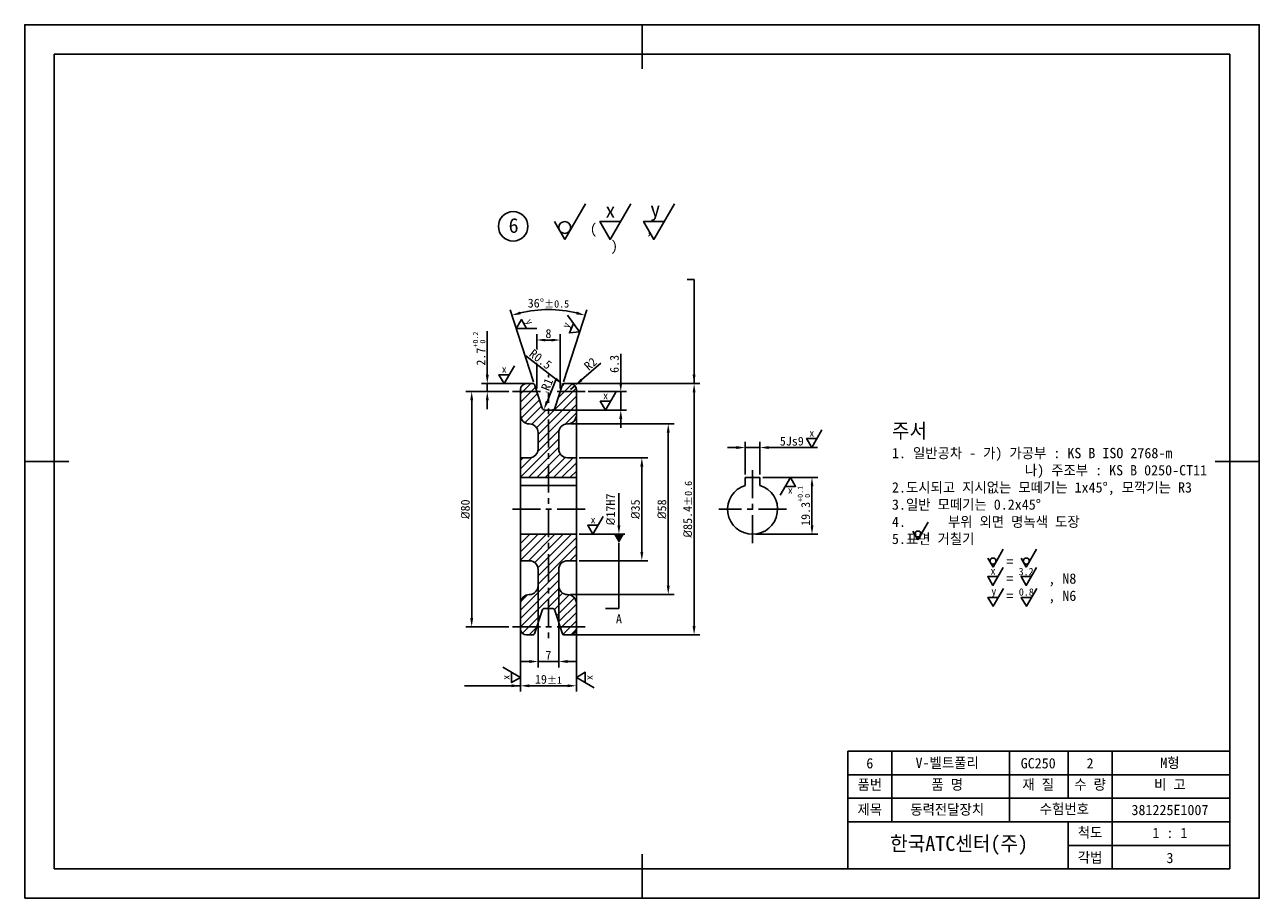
# Model space of a CAD drawing. Header units: millimetres. Extents: x 0 to 420, y 0 to 297.
import ezdxf
from ezdxf import colors
from ezdxf.entities.mleader import LeaderData, LeaderLine
from ezdxf.math import Vec2, Vec3

# ---------------------------------------------------------------- set-up
doc = ezdxf.new("R2010")
doc.units = ezdxf.units.MM
doc.header["$LTSCALE"] = 0.3
doc.header["$PDSIZE"] = -1
doc.linetypes.add('CENTER', pattern=[50.8, 31.75, -6.35, 6.35, -6.35])
for name, color, linetype in [('모델', 3, 'Continuous'), ('센터', 1, 'CENTER'), ('엠뷰', 4, 'Continuous')]:
    doc.layers.add(name, color=color, linetype=linetype)
doc.dimstyles.new('ISO-25', dxfattribs={"dimtxt": 3, "dimasz": 3, "dimexe": 2, "dimexo": 1, "dimtad": 1, "dimdsep": 46, "dimtxsty": 'Standard', "dimcen": 0, "dimclrd": 1, "dimclre": 1, "dimclrt": 2, "dimazin": 2, "dimtfac": 1, "dimtmove": 0, "dimatfit": 3, "dimfxl": 1, "dimtfill": 1, "dimarcsym": 0})

# ---------------------------------------------------------------- blocks, each defined once
blk = doc.blocks.new('*D7')
at = {"layer": 'DEFPOINTS', "color": 0, "transparency": 16777216}
for p in [(187.67, 149.77), (209.94, 149.77), (187.67, 114.77)]:
    blk.add_point(p, dxfattribs=at)
at = {"layer": '모델', "color": 1, "lineweight": -2, "transparency": 16777216}
for p, q in [((188.67, 149.77), (211.94, 149.77)), ((209.94, 117.77), (209.94, 146.77)), ((188.67, 114.77), (211.94, 114.77))]:
    blk.add_line(p, q, dxfattribs=at)
at = {"layer": '모델', "color": 1, "transparency": 16777216}
for points in [[(209.44, 146.77), (210.44, 146.77), (209.94, 149.77)], [(209.44, 117.77), (210.44, 117.77), (209.94, 114.77)]]:
    blk.add_solid(points, dxfattribs=at)
at = {"layer": '모델', "color": 2, "transparency": 16777216, "insert": (207.77, 132.27), "char_height": 3, "attachment_point": 5, "rotation": 90, "bg_fill": 3, "box_fill_scale": 1.1, "bg_fill_color": 256, "bg_fill_true_color": 13158600, "bg_fill_transparency": 0}
blk.add_mtext('{\\fISOCPEUR|b0|i0|c0|p34;%%C}35', dxfattribs=at)
blk = doc.blocks.new('*D8')
at = {"layer": 'DEFPOINTS', "color": 0, "transparency": 16777216}
for p in [(184.67, 161.27), (218.93, 161.27), (184.67, 103.27)]:
    blk.add_point(p, dxfattribs=at)
at = {"layer": '모델', "color": 1, "lineweight": -2, "transparency": 16777216}
for p, q in [((185.67, 161.27), (220.93, 161.27)), ((218.93, 106.27), (218.93, 158.27)), ((185.67, 103.27), (220.93, 103.27))]:
    blk.add_line(p, q, dxfattribs=at)
at = {"layer": '모델', "color": 1, "transparency": 16777216}
for points in [[(218.43, 158.27), (219.43, 158.27), (218.93, 161.27)], [(218.43, 106.27), (219.43, 106.27), (218.93, 103.27)]]:
    blk.add_solid(points, dxfattribs=at)
at = {"layer": '모델', "color": 2, "transparency": 16777216, "insert": (216.76, 132.27), "char_height": 3, "attachment_point": 5, "rotation": 90, "bg_fill": 3, "box_fill_scale": 1.1, "bg_fill_color": 256, "bg_fill_true_color": 13158600, "bg_fill_transparency": 0}
blk.add_mtext('{\\fISOCPEUR|b0|i0|c0|p34;%%C}58', dxfattribs=at)
blk = doc.blocks.new('*D9')
at = {"layer": 'DEFPOINTS', "color": 0, "transparency": 16777216}
for p in [(165.67, 172.27), (152.06, 92.27), (165.67, 92.27)]:
    blk.add_point(p, dxfattribs=at)
at = {"layer": '모델', "color": 1, "lineweight": -2, "transparency": 16777216}
for p, q in [((164.67, 172.27), (150.06, 172.27)), ((152.06, 169.27), (152.06, 95.27)), ((164.67, 92.27), (150.06, 92.27))]:
    blk.add_line(p, q, dxfattribs=at)
at = {"layer": '모델', "color": 1, "transparency": 16777216}
for points in [[(151.56, 169.27), (152.56, 169.27), (152.06, 172.27)], [(151.56, 95.27), (152.56, 95.27), (152.06, 92.27)]]:
    blk.add_solid(points, dxfattribs=at)
at = {"layer": '모델', "color": 2, "transparency": 16777216, "insert": (149.9, 132.27), "char_height": 3, "attachment_point": 5, "rotation": 90, "bg_fill": 3, "box_fill_scale": 1.1, "bg_fill_color": 256, "bg_fill_true_color": 13158600, "bg_fill_transparency": 0}
blk.add_mtext('{\\fISOCPEUR|b0|i0|c0|p34;%%C}80', dxfattribs=at)
blk = doc.blocks.new('*D12')
at = {"layer": 'DEFPOINTS', "color": 0, "transparency": 16777216}
for p in [(174.67, 109.02), (181.67, 109.02), (181.67, 80.5)]:
    blk.add_point(p, dxfattribs=at)
at = {"layer": '모델', "color": 1, "lineweight": -2, "transparency": 16777216}
for p, q in [((174.67, 108.02), (174.67, 78.5)), ((181.67, 108.02), (181.67, 78.5)), ((171.67, 80.5), (168.67, 80.5)), ((174.67, 80.5), (181.67, 80.5)), ((184.67, 80.5), (187.67, 80.5))]:
    blk.add_line(p, q, dxfattribs=at)
at = {"layer": '모델', "color": 1, "transparency": 16777216}
for points in [[(171.67, 81), (171.67, 80), (174.67, 80.5)], [(184.67, 81), (184.67, 80), (181.67, 80.5)]]:
    blk.add_solid(points, dxfattribs=at)
at = {"layer": '모델', "color": 2, "transparency": 16777216, "insert": (178.17, 82.66), "char_height": 3, "attachment_point": 5, "bg_fill": 3, "box_fill_scale": 1.1, "bg_fill_color": 256, "bg_fill_true_color": 13158600, "bg_fill_transparency": 0}
blk.add_mtext('7', dxfattribs=at)
blk = doc.blocks.new('*D13')
at = {"layer": 'DEFPOINTS', "color": 0, "transparency": 16777216}
for p in [(168.67, 92.27), (187.67, 92.27), (187.67, 72.25)]:
    blk.add_point(p, dxfattribs=at)
at = {"layer": '모델', "color": 1, "lineweight": -2, "transparency": 16777216}
for p, q in [((168.67, 91.27), (168.67, 70.25)), ((187.67, 91.27), (187.67, 70.25)), ((171.67, 72.25), (184.67, 72.25))]:
    blk.add_line(p, q, dxfattribs=at)
at = {"layer": '모델', "color": 1, "transparency": 16777216}
for points in [[(171.67, 72.75), (171.67, 71.75), (168.67, 72.25)], [(184.67, 72.75), (184.67, 71.75), (187.67, 72.25)]]:
    blk.add_solid(points, dxfattribs=at)
at = {"layer": '모델', "color": 2, "transparency": 16777216, "insert": (178.17, 74.42), "char_height": 3, "attachment_point": 5, "bg_fill": 3, "box_fill_scale": 1.1, "bg_fill_color": 256, "bg_fill_true_color": 13158600, "bg_fill_transparency": 0}
blk.add_mtext('19{\\H0.83333x;\\C1;%%P1}', dxfattribs=at)
blk = doc.blocks.new('*D14')
at = {"layer": 'DEFPOINTS', "color": 0, "transparency": 16777216}
for p in [(173.4, 174.62), (182.93, 174.62), (175.99, 166.66), (180.35, 166.66)]:
    blk.add_point(p, dxfattribs=at)
at = {"layer": '모델', "color": 1, "lineweight": -2, "transparency": 16777216}
for p, q in [((173.1, 175.58), (165.13, 200.1)), ((183.24, 175.58), (191.21, 200.1))]:
    blk.add_line(p, q, dxfattribs=at)
blk.add_arc((178.17, 159.96), 40.2, 76.2766, 103.7234, dxfattribs=at)
at = {"layer": '모델', "color": 1, "transparency": 16777216}
for points in [[(168.77, 198.53), (168.5, 199.49), (165.75, 198.19)], [(187.84, 199.49), (187.57, 198.53), (190.59, 198.19)]]:
    blk.add_solid(points, dxfattribs=at)
at = {"layer": '모델', "color": 2, "transparency": 16777216, "insert": (178.17, 202.32), "char_height": 3, "attachment_point": 5, "bg_fill": 3, "box_fill_scale": 1.1, "bg_fill_color": 256, "bg_fill_true_color": 13158600, "bg_fill_transparency": 0}
blk.add_mtext('36°{\\H0.83333x;\\C1;%%P0.5}', dxfattribs=at)
at = {"layer": 'DEFPOINTS', "color": 0, "transparency": 16777216}
blk.add_point((182.37, 199.94), dxfattribs=at)
blk = doc.blocks.new('*D15')
at = {"layer": 'DEFPOINTS', "color": 0, "transparency": 16777216}
for p in [(182.17, 189.8), (174.17, 172.27), (182.17, 172.27)]:
    blk.add_point(p, dxfattribs=at)
at = {"layer": '모델', "color": 1, "lineweight": -2, "transparency": 16777216}
for p, q in [((174.17, 173.27), (174.17, 191.8)), ((177.17, 189.8), (179.17, 189.8)), ((182.17, 173.27), (182.17, 191.8))]:
    blk.add_line(p, q, dxfattribs=at)
at = {"layer": '모델', "color": 1, "transparency": 16777216}
for points in [[(177.17, 190.3), (177.17, 189.3), (174.17, 189.8)], [(179.17, 190.3), (179.17, 189.3), (182.17, 189.8)]]:
    blk.add_solid(points, dxfattribs=at)
at = {"layer": '모델', "color": 2, "transparency": 16777216, "insert": (178.17, 191.97), "char_height": 3, "attachment_point": 5, "bg_fill": 3, "box_fill_scale": 1.1, "bg_fill_color": 256, "bg_fill_true_color": 13158600, "bg_fill_transparency": 0}
blk.add_mtext('8', dxfattribs=at)
blk = doc.blocks.new('*D16')
at = {"layer": 'DEFPOINTS', "color": 0, "transparency": 16777216}
for p in [(185.67, 172.97), (187.18, 174.28)]:
    blk.add_point(p, dxfattribs=at)
at = {"layer": '모델', "color": 1, "lineweight": -2, "transparency": 16777216}
for p, q in [((196.03, 181.93), (189.45, 176.24)), ((185.67, 172.97), (187.18, 174.28))]:
    blk.add_line(p, q, dxfattribs=at)
at = {"layer": '모델', "color": 1, "transparency": 16777216}
blk.add_solid([(189.12, 176.62), (189.78, 175.86), (187.18, 174.28)], dxfattribs=at)
at = {"layer": '모델', "color": 2, "transparency": 16777216, "insert": (192.46, 181.71), "char_height": 3, "attachment_point": 5, "rotation": 40.8527, "bg_fill": 3, "box_fill_scale": 1.1, "bg_fill_color": 256, "bg_fill_true_color": 13158600, "bg_fill_transparency": 0}
blk.add_mtext('R2', dxfattribs=at)
blk = doc.blocks.new('*D17')
at = {"layer": 'DEFPOINTS', "color": 0, "transparency": 16777216}
for p in [(183.01, 174.77), (183.41, 174.47)]:
    blk.add_point(p, dxfattribs=at)
at = {"layer": '모델', "color": 1, "lineweight": -2, "transparency": 16777216}
for p, q in [((170.43, 184.39), (180.63, 176.6)), ((183.41, 174.47), (183.01, 174.77))]:
    blk.add_line(p, q, dxfattribs=at)
at = {"layer": '모델', "color": 1, "transparency": 16777216}
blk.add_solid([(180.93, 176.99), (180.33, 176.2), (183.01, 174.77)], dxfattribs=at)
at = {"layer": '모델', "color": 2, "transparency": 16777216, "insert": (175.49, 183.26), "char_height": 3, "attachment_point": 5, "rotation": 322.5918, "bg_fill": 3, "box_fill_scale": 1.1, "bg_fill_color": 256, "bg_fill_true_color": 13158600, "bg_fill_transparency": 0}
blk.add_mtext('R0.5', dxfattribs=at)
blk = doc.blocks.new('*D18')
at = {"layer": 'DEFPOINTS', "color": 0, "transparency": 16777216}
for p in [(176.57, 166.04), (176.94, 166.97)]:
    blk.add_point(p, dxfattribs=at)
at = {"layer": '모델', "color": 1, "lineweight": -2, "transparency": 16777216}
blk.add_line((180.64, 176.21), (177.69, 168.83), dxfattribs=at)
at = {"layer": '모델', "color": 1, "transparency": 16777216}
blk.add_solid([(177.22, 169.01), (178.15, 168.64), (176.57, 166.04)], dxfattribs=at)
at = {"layer": '모델', "color": 2, "transparency": 16777216, "insert": (177.71, 174.72), "char_height": 3, "attachment_point": 5, "rotation": 68.1648, "bg_fill": 3, "box_fill_scale": 1.1, "bg_fill_color": 256, "bg_fill_true_color": 13158600, "bg_fill_transparency": 0}
blk.add_mtext('R1', dxfattribs=at)
blk = doc.blocks.new('*D19')
at = {"layer": 'DEFPOINTS', "color": 0, "transparency": 16777216}
for p in [(250.13, 153.24), (245.13, 143.07), (250.13, 143.07)]:
    blk.add_point(p, dxfattribs=at)
at = {"layer": '모델', "color": 1, "lineweight": -2, "transparency": 16777216}
for p, q in [((242.13, 153.24), (239.13, 153.24)), ((245.13, 144.07), (245.13, 155.24)), ((245.13, 153.24), (250.13, 153.24)), ((250.13, 144.07), (250.13, 155.24)), ((253.13, 153.24), (265.8, 153.24))]:
    blk.add_line(p, q, dxfattribs=at)
at = {"layer": '모델', "color": 1, "transparency": 16777216}
for points in [[(242.13, 153.74), (242.13, 152.74), (245.13, 153.24)], [(253.13, 153.74), (253.13, 152.74), (250.13, 153.24)]]:
    blk.add_solid(points, dxfattribs=at)
at = {"layer": '모델', "color": 2, "transparency": 16777216, "insert": (260.97, 155.4), "char_height": 3, "attachment_point": 5, "bg_fill": 3, "box_fill_scale": 1.1, "bg_fill_color": 256, "bg_fill_true_color": 13158600, "bg_fill_transparency": 0}
blk.add_mtext('5Js9 ', dxfattribs=at)
blk = doc.blocks.new('*D20')
at = {"layer": 'DEFPOINTS', "color": 0, "transparency": 16777216}
for p in [(250.13, 143.07), (247.63, 123.77)]:
    blk.add_point(p, dxfattribs=at)
at = {"layer": '모델', "color": 1, "lineweight": -2, "transparency": 16777216}
for p, q in [((251.13, 143.07), (269.83, 143.07)), ((267.83, 140.07), (267.83, 126.77)), ((248.63, 123.77), (269.83, 123.77))]:
    blk.add_line(p, q, dxfattribs=at)
at = {"layer": '모델', "color": 1, "transparency": 16777216}
for points in [[(267.33, 140.07), (268.33, 140.07), (267.83, 143.07)], [(267.33, 126.77), (268.33, 126.77), (267.83, 123.77)]]:
    blk.add_solid(points, dxfattribs=at)
at = {"layer": '모델', "color": 2, "transparency": 16777216, "insert": (265.08, 133.42), "char_height": 3, "attachment_point": 5, "rotation": 90, "bg_fill": 3, "box_fill_scale": 1.1, "bg_fill_color": 256, "bg_fill_true_color": 13158600, "bg_fill_transparency": 0}
blk.add_mtext('19.3{\\H0.58333x;\\C1;\\S+0.1^  0;}', dxfattribs=at)
at = {"layer": 'DEFPOINTS', "color": 0, "transparency": 16777216}
blk.add_point((267.83, 123.77), dxfattribs=at)
blk = doc.blocks.new('_DatumFilled')
at = {"color": 0, "linetype": 'ByBlock'}
blk.add_solid([(0, 0.58), (-1, 0), (0, -0.58)], dxfattribs=at)
blk = doc.blocks.new('*D21')
at = {"layer": 'DEFPOINTS', "color": 0, "transparency": 16777216}
for p in [(184.54, 174.97), (227.72, 174.97), (184.54, 89.57)]:
    blk.add_point(p, dxfattribs=at)
at = {"layer": '모델', "color": 1, "lineweight": -2, "transparency": 16777216}
for p, q in [((185.54, 174.97), (229.72, 174.97)), ((227.72, 92.57), (227.72, 171.97)), ((185.54, 89.57), (229.72, 89.57))]:
    blk.add_line(p, q, dxfattribs=at)
at = {"layer": '모델', "color": 1, "transparency": 16777216}
for points in [[(227.22, 171.97), (228.22, 171.97), (227.72, 174.97)], [(227.22, 92.57), (228.22, 92.57), (227.72, 89.57)]]:
    blk.add_solid(points, dxfattribs=at)
at = {"layer": '모델', "color": 2, "transparency": 16777216, "insert": (225.55, 132.27), "char_height": 3, "attachment_point": 5, "rotation": 90, "bg_fill": 3, "box_fill_scale": 1.1, "bg_fill_color": 256, "bg_fill_true_color": 13158600, "bg_fill_transparency": 0}
blk.add_mtext('{\\fISOCPEUR|b0|i0|c0|p34;%%C}85.4{\\H0.83333x;\\C1;%%P0.6}', dxfattribs=at)
blk = doc.blocks.new('*D22')
at = {"layer": 'DEFPOINTS', "color": 0, "transparency": 16777216}
for p in [(190.67, 172.27), (202.78, 172.27), (179.4, 165.97)]:
    blk.add_point(p, dxfattribs=at)
at = {"layer": '모델', "color": 1, "lineweight": -2, "transparency": 16777216}
for p, q in [((202.78, 175.27), (202.78, 185.09)), ((191.67, 172.27), (204.78, 172.27)), ((202.78, 165.97), (202.78, 172.27)), ((180.4, 165.97), (204.78, 165.97)), ((202.78, 162.97), (202.78, 159.97))]:
    blk.add_line(p, q, dxfattribs=at)
at = {"layer": '모델', "color": 1, "transparency": 16777216}
for points in [[(202.28, 175.27), (203.28, 175.27), (202.78, 172.27)], [(202.28, 162.97), (203.28, 162.97), (202.78, 165.97)]]:
    blk.add_solid(points, dxfattribs=at)
at = {"layer": '모델', "color": 2, "transparency": 16777216, "insert": (200.61, 181.68), "char_height": 3, "attachment_point": 5, "rotation": 90, "bg_fill": 3, "box_fill_scale": 1.1, "bg_fill_color": 256, "bg_fill_true_color": 13158600, "bg_fill_transparency": 0}
blk.add_mtext('6.3', dxfattribs=at)

msp = doc.modelspace()

# ---------------------------------------------------------------- hatches: boundary and pattern name
at = {"layer": '모델'}
h = msp.add_hatch(dxfattribs=at)
h.set_pattern_fill('_USER', scale=2, angle=45, pattern_type=0)
h.set_pattern_definition([(45, (0, 0), (-1.414214, 1.414214), [])])
h.paths.add_polyline_path([(178.169, 165.97), (176.943, 165.97, -0.3249197), (175.992, 166.661), (174.169, 172.27), (168.669, 172.27), (168.669, 164.27, 0.4142136), (171.669, 161.27, -0.4142136), (174.669, 158.27), (174.669, 152.77, -0.4142136), (171.669, 149.77), (168.669, 149.77), (168.669, 143.07), (178.169, 143.07)])
h.paths.add_polyline_path([(187.669, 164.27), (187.669, 172.27), (182.169, 172.27), (180.347, 166.661, -0.3249197), (179.396, 165.97), (178.169, 165.97), (178.169, 143.07), (187.669, 143.07), (187.669, 149.77), (184.669, 149.77, -0.4142136), (181.669, 152.77), (181.669, 158.27, -0.4142136), (184.669, 161.27, 0.4142136)])
h.paths.add_polyline_path([(185.669, 174.97), (183.41, 174.97, 0.3249197), (182.934, 174.625), (182.169, 172.27), (187.669, 172.27), (187.669, 172.97, 0.4142136)])
h.paths.add_polyline_path([(173.404, 174.625, 0.3249197), (172.929, 174.97), (170.669, 174.97, 0.4142136), (168.669, 172.97), (168.669, 172.27), (174.169, 172.27)])
h.paths.add_polyline_path([(178.169, 123.77), (168.669, 123.77), (168.669, 114.77), (171.669, 114.77, -0.4142136), (174.669, 111.77), (174.669, 106.27, -0.4142136), (171.669, 103.27, 0.4142136), (168.669, 100.27), (168.669, 92.27), (174.169, 92.27), (175.992, 97.879, -0.3249197), (176.943, 98.57), (178.169, 98.57)])
h.paths.add_polyline_path([(187.669, 123.77), (178.169, 123.77), (178.169, 98.57), (179.396, 98.57, -0.3249197), (180.347, 97.879), (182.169, 92.27), (187.669, 92.27), (187.669, 100.27, 0.4142136), (184.669, 103.27, -0.4142136), (181.669, 106.27), (181.669, 111.77, -0.4142136), (184.669, 114.77), (187.669, 114.77)])
h.paths.add_polyline_path([(187.669, 92.27), (182.169, 92.27), (182.934, 89.916, 0.3249197), (183.41, 89.57), (185.669, 89.57, 0.4142136), (187.669, 91.57)])
h.paths.add_polyline_path([(174.169, 92.27), (168.669, 92.27), (168.669, 91.57, 0.4142136), (170.669, 89.57), (172.929, 89.57, 0.3249197), (173.404, 89.916)])

# ---------------------------------------------------------------- linework, layer by layer
at = {"layer": 'DEFPOINTS'}
msp.add_lwpolyline([(0, 0), (420, 0), (420, 297), (0, 297)], close=True, dxfattribs=at)
at = {"layer": '모델'}
for p, q in [((210, 282), (210, 297)), ((190.726, 236.145), (183.726, 224.021)), ((183.726, 224.021), (180.226, 230.083)), ((15, 148.5), (0, 148.5)), ((420, 148.5), (405, 148.5)), ((210, 0), (210, 15))]:
    msp.add_line(p, q, dxfattribs=at)
at = {"layer": '모델', "color": 1}
for p, q in [((157.366, 177.97), (157.366, 192.796)), ((170.799, 174.97), (155.366, 174.97)), ((202.151, 126.77), (202.151, 137.77)), ((307.38, 127.889), (303.88, 121.826)), ((188.669, 123.77), (204.151, 123.77)), ((303.88, 121.826), (302.13, 124.858)), ((332.91, 118.69), (329.41, 112.628)), ((344.236, 118.69), (340.736, 112.628)), ((329.41, 112.628), (327.66, 115.659)), ((340.736, 112.628), (338.986, 115.659))]:
    msp.add_line(p, q, dxfattribs=at)
at = {"layer": '모델', "lineweight": -3}
for p, q in [((168.669, 172.97), (168.669, 91.57)), ((172.929, 174.97), (170.669, 174.97)), ((175.992, 166.661), (173.404, 174.625)), ((182.934, 174.625), (180.347, 166.661)), ((185.669, 174.97), (183.41, 174.97)), ((187.669, 91.57), (187.669, 172.97)), ((179.396, 165.97), (176.943, 165.97)), ((174.669, 152.77), (174.669, 158.27)), ((181.669, 158.27), (181.669, 152.77)), ((168.669, 149.77), (171.669, 149.77)), ((184.669, 149.77), (187.669, 149.77)), ((168.669, 143.07), (187.669, 143.07)), ((245.132, 143.07), (250.132, 143.07)), ((245.132, 140.394), (245.132, 143.07)), ((250.132, 143.07), (250.132, 140.394)), ((187.669, 140.394), (168.669, 140.394)), ((187.669, 123.77), (168.669, 123.77)), ((171.669, 114.77), (168.669, 114.77)), ((187.669, 114.77), (184.669, 114.77)), ((174.669, 106.27), (174.669, 111.77)), ((181.669, 111.77), (181.669, 106.27)), ((173.404, 89.916), (175.992, 97.879)), ((176.943, 98.57), (179.396, 98.57)), ((180.347, 97.879), (182.934, 89.916)), ((170.669, 89.57), (172.929, 89.57)), ((183.41, 89.57), (185.669, 89.57))]:
    msp.add_line(p, q, dxfattribs=at)
at = {"layer": '모델'}
for points in [[(206.17, 236.145), (199.17, 224.021), (195.67, 230.083), (202.67, 230.083)], [(221.018, 236.145), (214.018, 224.021), (210.518, 230.083), (217.518, 230.083)]]:
    msp.add_lwpolyline(points, dxfattribs=at)
at = {"layer": '모델', "color": 1}
for points in [[(332.882, 112.424), (329.382, 106.362), (327.632, 109.393), (331.132, 109.393)], [(344.208, 112.424), (340.708, 106.362), (338.958, 109.393), (342.458, 109.393)], [(332.942, 105.347), (329.442, 99.285), (327.692, 102.316), (331.192, 102.316)], [(344.267, 105.347), (340.767, 99.285), (339.017, 102.316), (342.517, 102.316)]]:
    msp.add_lwpolyline(points, dxfattribs=at)
at = {"layer": '모델'}
for centre, radius in [((166.172, 228.461), 5), ((183.726, 228.062), 2.021)]:
    msp.add_circle(centre, radius, dxfattribs=at)
at = {"layer": '모델', "color": 1}
for centre in [(303.88, 123.847), (329.41, 114.649), (340.736, 114.649)]:
    msp.add_circle(centre, 1.01, dxfattribs=at)
at = {"layer": '모델', "lineweight": -3}
for centre, radius, start, end in [((170.669, 172.97), 2, 90, 180), ((172.929, 174.47), 0.5, 18, 90), ((183.41, 174.47), 0.5, 90, 162), ((185.669, 172.97), 2, 0, 90), ((171.669, 164.27), 3, 180, 270), ((176.943, 166.97), 1, 198, 270), ((179.396, 166.97), 1, 270, 342), ((184.669, 164.27), 3, 270, 0), ((171.669, 158.27), 3, 0, 90), ((184.669, 158.27), 3, 90, 180), ((171.669, 152.77), 3, 270, 0), ((184.669, 152.77), 3, 180, 270), ((247.632, 132.27), 8.5, 107.10464, 72.89536), ((171.669, 111.77), 3, 0, 90), ((184.669, 111.77), 3, 90, 180), ((171.669, 106.27), 3, 270, 0), ((184.669, 106.27), 3, 180, 270), ((171.669, 100.27), 3, 90, 180), ((184.669, 100.27), 3, 0, 90), ((176.943, 97.57), 1, 90, 162), ((179.396, 97.57), 1, 18, 90), ((170.669, 91.57), 2, 180, 270), ((172.929, 90.07), 0.5, 270, 342), ((183.41, 90.07), 0.5, 198, 270), ((185.669, 91.57), 2, 270, 0)]:
    msp.add_arc(centre, radius, start, end, dxfattribs=at)
at = {"layer": '모델', "color": 1}
for points in [[(156.866, 177.97), (157.866, 177.97), (157.366, 174.97)], [(201.651, 126.77), (202.651, 126.77), (202.151, 123.77)]]:
    msp.add_solid(points, dxfattribs=at)
at = {"layer": '센터'}
for p, q in [((178.169, 177.97), (178.169, 86.57)), ((190.669, 172.27), (165.669, 172.27)), ((247.632, 120.77), (247.632, 146.07)), ((190.669, 132.27), (165.669, 132.27)), ((259.132, 132.27), (236.132, 132.27)), ((190.669, 92.27), (165.669, 92.27))]:
    msp.add_line(p, q, dxfattribs=at)
at = {"layer": '엠뷰'}
for p, q in [((410, 287), (10, 287)), ((10, 287), (10, 10)), ((410, 10), (410, 287)), ((280, 10), (280, 50)), ((280, 50), (410, 50)), ((10, 10), (410, 10))]:
    msp.add_line(p, q, dxfattribs=at)
at = {"layer": '엠뷰', "color": 1}
for p, q in [((295, 26), (295, 50)), ((335, 26), (335, 50)), ((355, 34), (355, 50)), ((370, 10), (370, 50)), ((280, 42), (410, 42)), ((280, 34), (410, 34)), ((280, 26), (410, 26)), ((355, 10), (355, 26)), ((355, 18), (410, 18))]:
    msp.add_line(p, q, dxfattribs=at)

# ---------------------------------------------------------------- texts
at = {"layer": '모델'}
for s, width, insert, char_height, attachment_point in [('y', 2.85472, (212.794, 236.78), 5, 1), ('6', 2.85472, (164.625, 231.245), 5, 1), ('x', 2.85472, (197.546, 236.395), 5, 1), ('(       ,         )', 34.32212, (192.277, 229.361), 3.5, 1), ('주서\\P{\\H0.7x;\\C2;1. 일반공차 - 가) 가공부 : KS B ISO 2768-m\\P                   나) 주조부 : KS B 0250-CT11\\P2.도시되고 지시없는 모떼기는 1x45%%D, 모깍기는 R3\\P3.일반 모떼기는 0.2x45%%D\\P4.      부위 외면 명녹색 도장\\P5.표면 거칠기}', 114.97624, (295.024, 161.454), 5, 1), ('{\\C2;=\\P=     , N8\\P=     , N6}', 70.49956, (333.94, 116.285), 3.5, 1), ('{\\C2;6}', 15, (287.5, 45.881), 3.5, 5), ('{\\C2;V-벨트풀리}', 35.00342, (313.815, 45.881), 3.5, 5), ('{\\C2;GC250}', 15, (344.784, 45.881), 3.5, 5), ('{\\C2;2}', 15, (362.434, 45.881), 3.5, 5), ('{\\C2;M형}', 15, (389.602, 45.881), 3.5, 5), ('{\\C2;품번}', 15, (287.5, 38.502), 3.5, 5), ('{\\C2;품 명}', 15, (313.815, 38.502), 3.5, 5), ('{\\C2;재 질}', 15, (344.784, 38.502), 3.5, 5), ('{\\C2;수 량}', 15, (362.434, 38.502), 3.5, 5), ('{\\C2;비 고}', 15, (389.602, 38.502), 3.5, 5), ('{\\C2;제목}', 15, (287.5, 30), 3.5, 5), ('{\\C2;동력전달장치}', 40.63086, (313.815, 30), 3.5, 5), ('{\\C2;수험번호}', 23.11103, (353.691, 30.202), 3.5, 5), ('{\\C2;381225E1007}', 32.84427, (389.602, 30), 3.5, 5), ('한국ATC센터(주)', 62.14689, (317.858, 17.958), 5, 5), ('{\\C2;척도}', 15, (362.434, 22.194), 3.5, 5), ('{\\C2;1 : 1}', 15, (389.602, 22.194), 3.5, 5), ('{\\C2;각법}', 15, (362.434, 13.692), 3.5, 5), ('{\\C2;3}', 15, (389.602, 13.692), 3.5, 5)]:
    msp.add_mtext_dynamic_manual_height_columns(s, width=width, gutter_width=17.5, heights=[0], dxfattribs=dict(at, insert=insert, char_height=char_height, attachment_point=attachment_point))
at = {"layer": '모델', "color": 1, "char_height": 2.5, "attachment_point": 1}
for s, insert in [('{\\C1;x}', (328.57, 112.549)), ('3.2', (338.12, 112.316)), ('{\\C1;y}', (328.83, 105.665)), ('0.8', (338.192, 105.384))]:
    msp.add_mtext_dynamic_manual_height_columns(s, width=2.85472, gutter_width=17.5, heights=[0], dxfattribs=dict(at, insert=insert))
for insert, rotation in [((162.482, 74.272), 90), ((193.857, 75.886), 270)]:
    msp.add_mtext_dynamic_manual_height_columns('{\\C1;x}', width=2.85472, gutter_width=17.5, heights=[0], dxfattribs=dict(at, insert=insert, rotation=rotation))

# ---------------------------------------------------------------- next in the draw order: texts
at = {"layer": '모델', "color": 2, "insert": (199.29, 132.227), "char_height": 3, "attachment_point": 5, "rotation": 90, "bg_fill": 3, "box_fill_scale": 1.1, "bg_fill_color": 256, "bg_fill_true_color": 13158600, "bg_fill_transparency": 0}
msp.add_mtext('{\\fISOCPEUR|b0|i0|c0|p34;%%C}17H7', dxfattribs=at)

# ---------------------------------------------------------------- next in the draw order: dimensions: what is measured, and where the dimension line sits
at = {"layer": '모델'}
dim = msp.add_linear_dim(base=(152.062, 92.27), p1=(165.669, 172.27), p2=(165.669, 92.27), angle=90, text='{\\fISOCPEUR|b0|i0|c0|p34;%%C}<>', dimstyle='ISO-25', dxfattribs=at)
dim.commit()
dim.dimension.update_dxf_attribs({"geometry": '*D9', "text_midpoint": (149.899, 132.27)})
dim = msp.add_linear_dim(base=(250.132, 153.238), p1=(245.132, 143.07), p2=(250.132, 143.07), text='<>Js9 ', dimstyle='ISO-25', dxfattribs=at)
dim.commit()
dim.dimension.update_dxf_attribs({"geometry": '*D19', "text_midpoint": (260.967, 155.401)})

# ---------------------------------------------------------------- next in the draw order: linework, layer by layer
at = {"layer": '모델', "color": 1}
for p, q in [((157.366, 172.27), (157.366, 174.97)), ((157.366, 169.27), (157.366, 166.27)), ((265.802, 153.238), (269.653, 153.238))]:
    msp.add_line(p, q, dxfattribs=at)
msp.add_lwpolyline([(271.228, 159.3), (267.728, 153.238), (265.978, 156.269), (269.478, 156.269)], dxfattribs=at)
msp.add_solid([(156.866, 169.27), (157.866, 169.27), (157.366, 172.27)], dxfattribs=at)

# ---------------------------------------------------------------- next in the draw order: texts
at = {"layer": '모델', "color": 1, "insert": (266.916, 159.425), "char_height": 2.5, "attachment_point": 1}
msp.add_mtext_dynamic_manual_height_columns('{\\C1;x}', width=2.85472, gutter_width=17.5, heights=[0], dxfattribs=at)

# ---------------------------------------------------------------- next in the draw order: dimensions: what is measured, and where the dimension line sits
at = {"layer": '모델'}
dim = msp.add_angular_dim_2l(base=(182.372, 199.941), line1=((182.934, 174.625), (180.347, 166.661)), line2=((175.992, 166.661), (173.404, 174.625)), text='<>{\\H0.83333x;\\C1;%%P0.5}', dimstyle='ISO-25', dxfattribs=at)
dim.commit()
dim.dimension.update_dxf_attribs({"geometry": '*D14', "text_midpoint": (178.169, 202.324)})
for base, p1, p2, text, picture, middle in [((209.937, 149.77), (187.669, 114.77), (187.669, 149.77), '{\\fISOCPEUR|b0|i0|c0|p34;%%C}<>', '*D7', (207.774, 132.27)), ((267.83, 123.77), (250.132, 143.07), (247.632, 123.77), '<>{\\H0.58333x;\\C1;\\S+0.1^  0;}', '*D20', (265.079, 133.42))]:
    dim = msp.add_linear_dim(base=base, p1=p1, p2=p2, angle=90, text=text, dimstyle='ISO-25', dxfattribs=at)
    dim.commit()
    dim.dimension.update_dxf_attribs({"geometry": picture, "text_midpoint": middle})

# ---------------------------------------------------------------- next in the draw order: linework, layer by layer
at = {"layer": '모델', "color": 1}
for points in [[(184.639, 198.23), (188.767, 192.577), (185.288, 192.202), (186.703, 195.403)], [(166.582, 181.032), (163.082, 174.97), (161.332, 178.001), (164.832, 178.001)], [(256.981, 137.008), (260.481, 143.07), (262.231, 140.039), (258.731, 140.039)]]:
    msp.add_lwpolyline(points, dxfattribs=at)

# ---------------------------------------------------------------- next in the draw order: texts
at = {"layer": '모델', "color": 2, "insert": (154.617, 186.883), "char_height": 3, "attachment_point": 5, "rotation": 90, "bg_fill": 3, "box_fill_scale": 1.1, "bg_fill_color": 256, "bg_fill_true_color": 13158600, "bg_fill_transparency": 0}
msp.add_mtext('2.7{\\H0.58333x;\\C1;\\S+0.2^  0;}', dxfattribs=at)
at = {"layer": '모델', "color": 1, "insert": (162.27, 181.157), "char_height": 2.5, "attachment_point": 1}
msp.add_mtext_dynamic_manual_height_columns('{\\C1;x}', width=2.85472, gutter_width=17.5, heights=[0], dxfattribs=at)
at = {"layer": '모델', "color": 1, "insert": (261.293, 136.883), "char_height": 2.5, "attachment_point": 1, "rotation": 180}
msp.add_mtext_dynamic_manual_height_columns('{\\C1;x}', width=2.85472, gutter_width=17.5, heights=[0], dxfattribs=at)

# ---------------------------------------------------------------- next in the draw order: dimensions: what is measured, and where the dimension line sits
at = {"layer": '모델'}
dim = msp.add_linear_dim(base=(182.169, 189.804), p1=(174.169, 172.27), p2=(182.169, 172.27), dimstyle='ISO-25', dxfattribs=at)
dim.commit()
dim.dimension.update_dxf_attribs({"geometry": '*D15', "text_midpoint": (178.169, 191.967)})
dim = msp.add_radius_dim(center=(185.669, 172.97), mpoint=(187.182, 174.278), dimstyle='ISO-25', dxfattribs=at)
dim.commit()
dim.dimension.update_dxf_attribs({"geometry": '*D16', "text_midpoint": (193.876, 180.067)})
dim = msp.add_linear_dim(base=(218.926, 161.27), p1=(184.669, 103.27), p2=(184.669, 161.27), angle=90, text='{\\fISOCPEUR|b0|i0|c0|p34;%%C}<>', dimstyle='ISO-25', dxfattribs=at)
dim.commit()
dim.dimension.update_dxf_attribs({"geometry": '*D8', "text_midpoint": (216.763, 132.27)})

# ---------------------------------------------------------------- next in the draw order: linework, layer by layer
at = {"layer": '모델', "color": 1}
for points in [[(174.188, 193.67), (167.189, 193.755), (168.975, 196.765), (170.688, 193.713)], [(201.072, 172.032), (197.572, 165.97), (195.822, 169.001), (199.322, 169.001)], [(196.821, 129.832), (193.321, 123.77), (191.571, 126.801), (195.071, 126.801)]]:
    msp.add_lwpolyline(points, dxfattribs=at)

# ---------------------------------------------------------------- next in the draw order: texts
at = {"layer": '모델', "color": 1, "char_height": 2.5, "attachment_point": 1}
for insert, rotation in [((172.452, 197.411), 299.30451), ((182.686, 194.597), 66.14206)]:
    msp.add_mtext_dynamic_manual_height_columns('{\\C1;y}', width=2.85472, gutter_width=17.5, heights=[0], dxfattribs=dict(at, insert=insert, rotation=rotation))
for insert in [(196.76, 172.157), (192.509, 129.957)]:
    msp.add_mtext_dynamic_manual_height_columns('{\\C1;x}', width=2.85472, gutter_width=17.5, heights=[0], dxfattribs=dict(at, insert=insert))

# ---------------------------------------------------------------- next in the draw order: dimensions: what is measured, and where the dimension line sits
at = {"layer": '모델'}
dim = msp.add_radius_dim(center=(183.41, 174.47), mpoint=(183.013, 174.774), dimstyle='ISO-25', dxfattribs=at)
dim.commit()
dim.dimension.update_dxf_attribs({"geometry": '*D17', "text_midpoint": (174.169, 181.537), "dimtype": 164})
dim = msp.add_linear_dim(base=(181.669, 80.5), p1=(174.669, 109.02), p2=(181.669, 109.02), dimstyle='ISO-25', dxfattribs=at)
dim.commit()
dim.dimension.update_dxf_attribs({"geometry": '*D12', "text_midpoint": (178.169, 82.663)})

# ---------------------------------------------------------------- next in the draw order: leaders
ml = msp.add_multileader_mtext('Standard', dxfattribs=at)
ml.set_content('A', color=2)
ml.set_leader_properties(color=1)
ml.set_arrow_properties(name='DATUMFILLED')
ml.build(insert=Vec2(0, 0))
ml.multileader.update_dxf_attribs({"has_dogleg": 0, "has_text_frame": 1, "text_attachment_direction": 1, "text_right_attachment_type": 6, "dogleg_length": 0, "arrow_head_size": 3})
ctx = ml.context
ctx.base_point, ctx.char_height, ctx.arrow_head_size, ctx.plane_origin = Vec3(202.151, 91.432), 3, 3, Vec3(202.151, 123.77)
ctx.right_attachment, ctx.text_align_type = 6, 1
notes = []
notes.append((ctx, [(0, (1, 1, 0), (202.151, 98.516), (-1, 0), 0, [(0, [(202.151, 123.77)], 0, [])])]))
ctx.mtext.insert, ctx.mtext.alignment, ctx.mtext.flow_direction = Vec3(202.151, 96.516), 2, 5
for ctx, leaders in notes:
    for number, flags, end, landing, length, lines in leaders:
        leader = LeaderData()
        leader.index, (leader.has_last_leader_line, leader.has_dogleg_vector, leader.attachment_direction) = number, flags
        leader.last_leader_point, leader.dogleg_vector, leader.dogleg_length = Vec3(end), Vec3(landing), length
        for number, points, colour, breaks in lines:
            line = LeaderLine()
            line.index, line.vertices, line.color, line.breaks = number, Vec3.list(points), colors.encode_raw_color(colour), breaks
            leader.lines.append(line)
        ctx.leaders.append(leader)

# ---------------------------------------------------------------- next in the draw order: dimensions: what is measured, and where the dimension line sits
dim = msp.add_radius_dim(center=(176.943, 166.97), mpoint=(176.571, 166.042), dimstyle='ISO-25', dxfattribs=at)
dim.commit()
dim.dimension.update_dxf_attribs({"geometry": '*D18', "text_midpoint": (179.724, 173.91), "dimtype": 164})
dim = msp.add_linear_dim(base=(187.669, 72.25), p1=(168.669, 92.27), p2=(187.669, 92.27), text='<>{\\H0.83333x;\\C1;%%P1}', dimstyle='ISO-25', dxfattribs=at)
dim.commit()
dim.dimension.update_dxf_attribs({"geometry": '*D13', "text_midpoint": (178.169, 74.417)})

# ---------------------------------------------------------------- next in the draw order: linework, layer by layer
at = {"layer": '모델', "color": 1}
for points in [[(162.607, 78.584), (168.669, 75.084), (165.638, 73.334), (165.638, 76.834)], [(193.732, 71.574), (187.669, 75.074), (190.701, 76.824), (190.701, 73.324)]]:
    msp.add_lwpolyline(points, dxfattribs=at)

# ---------------------------------------------------------------- next in the draw order: dimensions: what is measured, and where the dimension line sits
at = {"layer": '모델'}
dim = msp.add_linear_dim(base=(227.718, 174.97), p1=(184.54, 89.57), p2=(184.54, 174.97), angle=90, text='{\\fISOCPEUR|b0|i0|c0|p34;%%C}<>{\\H0.83333x;\\C1;%%P0.6}', dimstyle='ISO-25', dxfattribs=at)
dim.commit()
dim.dimension.update_dxf_attribs({"geometry": '*D21', "text_midpoint": (225.553, 132.27)})

# ---------------------------------------------------------------- next in the draw order: leaders
msp.add_leader([(168.669, 72.25), (149.673, 72.25)], dimstyle='ISO-25', override={"dimgap": 0.625, "dimtad": 0}, dxfattribs=at)

# ---------------------------------------------------------------- next in the draw order: dimensions: what is measured, and where the dimension line sits
dim = msp.add_linear_dim(base=(202.778, 172.27), p1=(179.396, 165.97), p2=(190.669, 172.27), angle=90, dimstyle='ISO-25', dxfattribs=at)
dim.commit()
dim.dimension.update_dxf_attribs({"geometry": '*D22', "text_midpoint": (200.615, 181.682)})

# ---------------------------------------------------------------- next in the draw order: leaders
msp.add_leader([(227.718, 174.97), (227.718, 210.368), (225.337, 210.368)], dimstyle='ISO-25', override={"dimgap": 0.625, "dimtad": 0}, dxfattribs=at)

doc.saveas('drawing.dxf')
